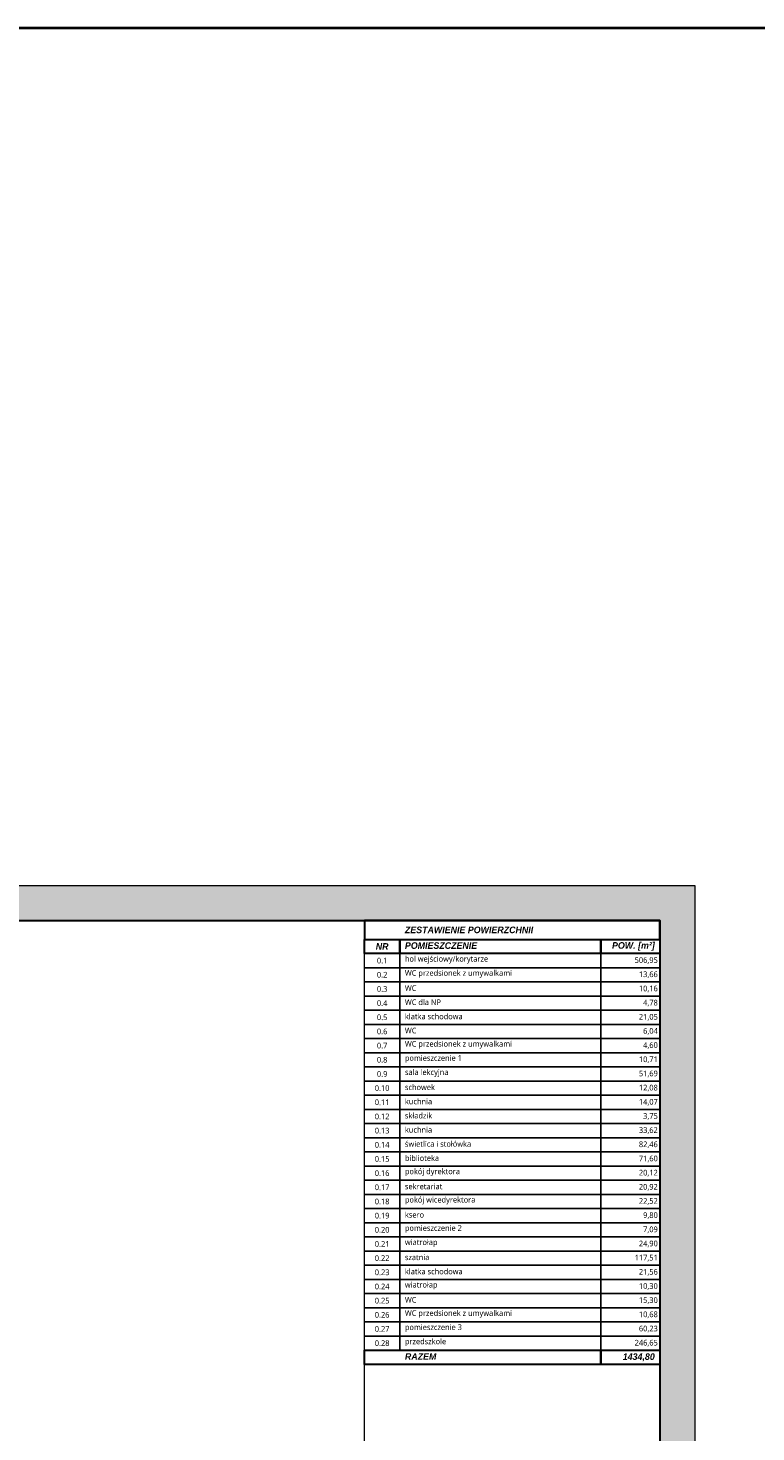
# Model space of a CAD drawing. Header units: millimetres. Extents: x -221 to 149158, y -114258 to 0.
# Tile 104 of 219: x 87872 to 92016, y -50940 to -42942. Entities that reach past the tile are written whole.
import ezdxf

# ---------------------------------------------------------------- set-up
doc = ezdxf.new("R2010")
doc.units = ezdxf.units.MM
doc.layers.get('0').update_dxf_attribs({"lineweight": 0})
for name, color, linetype, lineweight in [('A-opisram.ART', 250, 'Continuous', 0), ('opis..KF', 250, 'Continuous', 15), ('pomocnicza', 30, 'Continuous', 0)]:
    doc.layers.add(name, color=color, linetype=linetype, lineweight=lineweight)
doc.layers.add('A-pomocram.ART', color=254, linetype='Continuous', lineweight=0, plot=False)
doc.layers.add('A-przekrycieram.ART', color=7, linetype='Continuous', lineweight=0, true_color=0xffffff)
doc.styles.add('ARCH', font='segoeuil.ttf')

# ---------------------------------------------------------------- blocks, each defined once
blk = doc.blocks.new('*U1674')
at = {"layer": 'A-przekrycieram.ART'}
h = blk.add_hatch(color=256, dxfattribs=at)
h.dxf.hatch_style = 1
h.paths.add_polyline_path([(0, 4200), (5940, 4200), (5940, 0), (0, 0)])
h.paths.add_polyline_path([(200, 4100), (5840, 4100), (5840, 100), (200, 100)], flags=16)
at = {"layer": 'A-opisram.ART'}
blk.add_line((4999.44, 100), (4999.44, 4100), dxfattribs=at)
at = {"layer": 'A-opisram.ART', "lineweight": 30}
blk.add_lwpolyline([(200, 4100), (5840, 4100), (5840, 100), (200, 100)], close=True, dxfattribs=at)
at = {"layer": 'A-pomocram.ART'}
blk.add_lwpolyline([(0, 4200), (5940, 4200), (5940, 0), (0, 0)], close=True, dxfattribs=at)

msp = doc.modelspace()

# ---------------------------------------------------------------- linework, layer by layer
at = {"layer": 'opis..KF', "lineweight": 30}
for points in [[(89787.03, -48133.4), (91468.68, -48133.4), (91468.68, -48025.76), (89787.03, -48025.76)], [(89787.03, -48133.4), (89988.66, -48133.4), (89988.66, -48214.13), (89787.03, -48214.13)], [(89988.66, -48133.4), (91132.31, -48133.4), (91132.31, -48214.13), (89988.66, -48214.13)], [(91132.31, -48133.4), (91468.68, -48133.4), (91468.68, -48214.13), (91132.31, -48214.13)], [(89787.03, -50474.53), (91132.31, -50474.53), (91132.31, -50555.26), (89787.03, -50555.26)], [(91132.31, -50474.53), (91468.68, -50474.53), (91468.68, -50555.26), (91132.31, -50555.26)]]:
    msp.add_lwpolyline(points, close=True, dxfattribs=at)
at = {"layer": 'opis..KF'}
for points in [[(89787.03, -48214.13), (89988.66, -48214.13), (89988.66, -48294.86), (89787.03, -48294.86)], [(89988.66, -48214.13), (91132.31, -48214.13), (91132.31, -48294.86), (89988.66, -48294.86)], [(91132.31, -48214.13), (91468.68, -48214.13), (91468.68, -48294.86), (91132.31, -48294.86)], [(89787.03, -48294.86), (89988.66, -48294.86), (89988.66, -48375.59), (89787.03, -48375.59)], [(89988.66, -48294.86), (91132.31, -48294.86), (91132.31, -48375.59), (89988.66, -48375.59)], [(91132.31, -48294.86), (91468.68, -48294.86), (91468.68, -48375.59), (91132.31, -48375.59)], [(89787.03, -48375.59), (89988.66, -48375.59), (89988.66, -48456.32), (89787.03, -48456.32)], [(89988.66, -48375.59), (91132.31, -48375.59), (91132.31, -48456.32), (89988.66, -48456.32)], [(91132.31, -48375.59), (91468.68, -48375.59), (91468.68, -48456.32), (91132.31, -48456.32)], [(89787.03, -48456.32), (89988.66, -48456.32), (89988.66, -48537.04), (89787.03, -48537.04)], [(89988.66, -48456.32), (91132.31, -48456.32), (91132.31, -48537.04), (89988.66, -48537.04)], [(91132.31, -48456.32), (91468.68, -48456.32), (91468.68, -48537.04), (91132.31, -48537.04)], [(89787.03, -48537.04), (89988.66, -48537.04), (89988.66, -48617.77), (89787.03, -48617.77)], [(89988.66, -48537.04), (91132.31, -48537.04), (91132.31, -48617.77), (89988.66, -48617.77)], [(91132.31, -48537.04), (91468.68, -48537.04), (91468.68, -48617.77), (91132.31, -48617.77)], [(89787.03, -48617.77), (89988.66, -48617.77), (89988.66, -48698.5), (89787.03, -48698.5)], [(89988.66, -48617.77), (91132.31, -48617.77), (91132.31, -48698.5), (89988.66, -48698.5)], [(91132.31, -48617.77), (91468.68, -48617.77), (91468.68, -48698.5), (91132.31, -48698.5)], [(89787.03, -48698.5), (89988.66, -48698.5), (89988.66, -48779.23), (89787.03, -48779.23)], [(89988.66, -48698.5), (91132.31, -48697.34), (91132.31, -48778.07), (89988.66, -48779.23)], [(91132.31, -48698.5), (91468.68, -48698.5), (91468.68, -48779.23), (91132.31, -48779.23)], [(89787.03, -48779.23), (89988.66, -48779.23), (89988.66, -48859.96), (89787.03, -48859.96)], [(89988.66, -48779.23), (91132.31, -48779.23), (91132.31, -48859.96), (89988.66, -48859.96)], [(91132.31, -48779.23), (91468.68, -48779.23), (91468.68, -48859.96), (91132.31, -48859.96)], [(89787.03, -48859.96), (89988.66, -48859.96), (89988.66, -48940.69), (89787.03, -48940.69)], [(89988.66, -48859.96), (91132.31, -48859.96), (91132.31, -48940.69), (89988.66, -48940.69)], [(91132.31, -48859.96), (91468.68, -48859.96), (91468.68, -48940.69), (91132.31, -48940.69)], [(89787.03, -48940.69), (89988.66, -48940.69), (89988.66, -49021.42), (89787.03, -49021.42)], [(89988.66, -48940.69), (91132.31, -48940.69), (91132.31, -49021.42), (89988.66, -49021.42)], [(91132.31, -48940.69), (91468.68, -48940.69), (91468.68, -49021.42), (91132.31, -49021.42)], [(89787.03, -49021.42), (89988.66, -49021.42), (89988.66, -49102.14), (89787.03, -49102.14)], [(89988.66, -49021.42), (91132.31, -49021.42), (91132.31, -49102.14), (89988.66, -49102.14)], [(91132.31, -49021.42), (91468.68, -49021.42), (91468.68, -49102.14), (91132.31, -49102.14)], [(89787.03, -49102.14), (89988.66, -49102.14), (89988.66, -49182.87), (89787.03, -49182.87)], [(89988.66, -49102.14), (91132.31, -49102.14), (91132.31, -49182.87), (89988.66, -49182.87)], [(91132.31, -49102.14), (91468.68, -49102.14), (91468.68, -49182.87), (91132.31, -49182.87)], [(89787.03, -49182.87), (89988.66, -49182.87), (89988.66, -49263.6), (89787.03, -49263.6)], [(89988.66, -49182.87), (91132.31, -49182.87), (91132.31, -49263.6), (89988.66, -49263.6)], [(91132.31, -49182.87), (91468.68, -49182.87), (91468.68, -49263.6), (91132.31, -49263.6)], [(89787.03, -49263.6), (89988.66, -49263.6), (89988.66, -49344.33), (89787.03, -49344.33)], [(89988.66, -49263.6), (91132.31, -49263.6), (91132.31, -49344.33), (89988.66, -49344.33)], [(91132.31, -49263.6), (91468.68, -49263.6), (91468.68, -49344.33), (91132.31, -49344.33)], [(89787.03, -49344.33), (89988.66, -49344.33), (89988.66, -49425.06), (89787.03, -49425.06)], [(89988.66, -49344.33), (91132.31, -49344.33), (91132.31, -49425.06), (89988.66, -49425.06)], [(91132.31, -49344.33), (91468.68, -49344.33), (91468.68, -49425.06), (91132.31, -49425.06)], [(89787.03, -49425.06), (89988.66, -49425.06), (89988.66, -49505.79), (89787.03, -49505.79)], [(89988.66, -49425.06), (91132.31, -49425.06), (91132.31, -49505.79), (89988.66, -49505.79)], [(91132.31, -49425.06), (91468.68, -49425.06), (91468.68, -49505.79), (91132.31, -49505.79)], [(89787.03, -49505.79), (89988.66, -49505.79), (89988.66, -49586.52), (89787.03, -49586.52)], [(89988.66, -49505.79), (91132.31, -49504.63), (91132.31, -49585.36), (89988.66, -49586.52)], [(91132.31, -49505.79), (91468.68, -49505.79), (91468.68, -49586.52), (91132.31, -49586.52)], [(89787.03, -49586.52), (89988.66, -49586.52), (89988.66, -49667.24), (89787.03, -49667.24)], [(89988.66, -49586.52), (91132.31, -49586.52), (91132.31, -49667.24), (89988.66, -49667.24)], [(91132.31, -49586.52), (91468.68, -49586.52), (91468.68, -49667.24), (91132.31, -49667.24)], [(89787.03, -49667.24), (89988.66, -49667.24), (89988.66, -49747.97), (89787.03, -49747.97)], [(89988.66, -49667.24), (91132.31, -49667.24), (91132.31, -49747.97), (89988.66, -49747.97)], [(91132.31, -49667.24), (91468.68, -49667.24), (91468.68, -49747.97), (91132.31, -49747.97)], [(89787.03, -49747.97), (89988.66, -49747.97), (89988.66, -49828.7), (89787.03, -49828.7)], [(89988.66, -49747.97), (91132.31, -49747.97), (91132.31, -49828.7), (89988.66, -49828.7)], [(91132.31, -49747.97), (91468.68, -49747.97), (91468.68, -49828.7), (91132.31, -49828.7)], [(89787.03, -49828.7), (89988.66, -49828.7), (89988.66, -49909.43), (89787.03, -49909.43)], [(89988.66, -49828.7), (91132.31, -49828.7), (91132.31, -49909.43), (89988.66, -49909.43)], [(91132.31, -49828.7), (91468.68, -49828.7), (91468.68, -49909.43), (91132.31, -49909.43)], [(89787.03, -49909.43), (89988.66, -49909.43), (89988.66, -49990.16), (89787.03, -49990.16)], [(89988.66, -49909.43), (91132.31, -49909.43), (91132.31, -49990.16), (89988.66, -49990.16)], [(91132.31, -49909.43), (91468.68, -49909.43), (91468.68, -49990.16), (91132.31, -49990.16)], [(89787.03, -49990.16), (89988.66, -49990.16), (89988.66, -50070.89), (89787.03, -50070.89)], [(89988.66, -49990.16), (91132.31, -49990.16), (91132.31, -50070.89), (89988.66, -50070.89)], [(91132.31, -49990.16), (91468.68, -49990.16), (91468.68, -50070.89), (91132.31, -50070.89)], [(89787.03, -50070.89), (89988.66, -50070.89), (89988.66, -50151.62), (89787.03, -50151.62)], [(89988.66, -50070.89), (91132.31, -50070.89), (91132.31, -50151.62), (89988.66, -50151.62)], [(91132.31, -50070.89), (91468.68, -50070.89), (91468.68, -50151.62), (91132.31, -50151.62)], [(89787.03, -50151.62), (89988.66, -50151.62), (89988.66, -50232.34), (89787.03, -50232.34)], [(89988.66, -50151.62), (91132.31, -50151.62), (91132.31, -50232.34), (89988.66, -50232.34)], [(91132.31, -50151.62), (91468.68, -50151.62), (91468.68, -50232.34), (91132.31, -50232.34)], [(89787.03, -50232.34), (89988.66, -50232.34), (89988.66, -50313.07), (89787.03, -50313.07)], [(89988.66, -50232.34), (91132.31, -50232.34), (91132.31, -50313.07), (89988.66, -50313.07)], [(91132.31, -50232.34), (91468.68, -50232.34), (91468.68, -50313.07), (91132.31, -50313.07)], [(89787.03, -50313.07), (89988.66, -50313.07), (89988.66, -50393.8), (89787.03, -50393.8)], [(89988.66, -50313.07), (91132.31, -50313.07), (91132.31, -50393.8), (89988.66, -50393.8)], [(91132.31, -50313.07), (91468.68, -50313.07), (91468.68, -50393.8), (91132.31, -50393.8)], [(89787.03, -50393.8), (89988.66, -50393.8), (89988.66, -50474.53), (89787.03, -50474.53)], [(89988.66, -50393.8), (91132.31, -50393.8), (91132.31, -50474.53), (89988.66, -50474.53)], [(91132.31, -50393.8), (91468.68, -50393.8), (91468.68, -50474.53), (91132.31, -50474.53)]]:
    msp.add_lwpolyline(points, close=True, dxfattribs=at)
at = {"layer": 'pomocnicza', "color": 30, "linetype": 'ByBlock', "lineweight": 40}
msp.add_lwpolyline([(74235.94, -57896.5), (149158.22, -57896.5), (149158.22, -42941.51), (74235.94, -42941.51)], close=True, dxfattribs=at)

# ---------------------------------------------------------------- block references
at = {"xscale": 2, "yscale": 2, "zscale": 2}
msp.add_blockref('*U1674', (79788.68, -56225.76), dxfattribs=at)

# ---------------------------------------------------------------- texts
at = {"layer": 'opis..KF', "style": 'ARCH'}
for s, insert, char_height, width, attachment_point in [('\\A1;{\\fCentury Gothic|b1|i1|c238|p34;ZESTAWIENIE POWIERZCHNII}', (90017.34, -48079.58), 37.6734, 980.4279, 4), ('\\A1;{\\fCentury Gothic|b1|i1|c238|p34;POW. [m²]}', (91440, -48173.68), 37.6734, 307.6894, 6), ('\\A1;{\\fCentury Gothic|b1|i1|c238|p34;NR}', (89887.75, -48173.77), 37.6734, 201.8216, 5), ('\\A1;hol wejściowy/korytarze', (90017.34, -48249.58), 32.2914, 980.4279, 4), ('\\A1;{\\fCentury Gothic|b1|i1|c238|p34;POMIESZCZENIE}', (90017.34, -48168.85), 37.6734, 980.4279, 4), ('\\A1;0.1', (89887.75, -48254.49), 32.291, 201.8216, 5), ('\\A1;506,95', (91457.18, -48254.41), 32.291, 340.6144, 6), ('\\A1;0.2', (89887.75, -48335.22), 32.291, 201.8216, 5), ('\\A1;WC przedsionek z umywalkami', (90017.34, -48330.31), 32.2914, 980.4279, 4), ('\\A1;13,66', (91457.18, -48335.14), 32.291, 340.6144, 6), ('\\A1;0.3', (89887.75, -48415.95), 32.291, 201.8216, 5), ('\\A1;WC', (90017.34, -48411.04), 32.291, 980.4279, 4), ('\\A1;10,16', (91457.18, -48415.87), 32.291, 340.6144, 6), ('\\A1;0.4', (89887.75, -48496.68), 32.291, 201.8216, 5), ('\\A1;WC dla NP', (90017.34, -48491.77), 32.2914, 980.4279, 4), ('\\A1;4,78', (91457.18, -48496.6), 32.291, 340.6144, 6), ('\\A1;0.5', (89887.75, -48577.41), 32.291, 201.8216, 5), ('\\A1;klatka schodowa', (90017.34, -48572.5), 32.2914, 980.4279, 4), ('\\A1;21,05', (91457.18, -48577.33), 32.291, 340.6144, 6), ('\\A1;0.6', (89887.75, -48658.14), 32.291, 201.8216, 5), ('\\A1;WC', (90017.34, -48653.22), 32.291, 980.4279, 4), ('\\A1;6,04', (91457.18, -48658.05), 32.291, 340.6144, 6), ('\\A1;0.7', (89887.75, -48738.87), 32.291, 201.8216, 5), ('\\A1;WC przedsionek z umywalkami', (90017.34, -48733.95), 32.2914, 980.4279, 4), ('\\A1;4,60', (91457.18, -48738.78), 32.291, 340.6144, 6), ('\\A1;0.8', (89887.75, -48819.59), 32.291, 201.8216, 5), ('\\A1;pomieszczenie 1', (90017.34, -48814.68), 32.2914, 980.4279, 4), ('\\A1;10,71', (91457.18, -48819.51), 32.291, 340.6144, 6), ('\\A1;0.9', (89887.75, -48900.32), 32.291, 201.8216, 5), ('\\A1;sala lekcyjna', (90017.34, -48895.41), 32.2914, 980.4279, 4), ('\\A1;51,69', (91457.18, -48900.24), 32.291, 340.6144, 6), ('\\A1;0.10', (89887.75, -48981.05), 32.291, 201.8216, 5), ('\\A1;schowek', (90017.34, -48976.14), 32.2914, 980.4279, 4), ('\\A1;12,08', (91457.18, -48980.97), 32.291, 340.6144, 6), ('\\A1;0.11', (89887.75, -49061.78), 32.291, 201.8216, 5), ('\\A1;kuchnia', (90017.34, -49056.87), 32.2914, 980.4279, 4), ('\\A1;14,07', (91457.18, -49061.7), 32.291, 340.6144, 6), ('\\A1;0.12', (89887.75, -49142.51), 32.291, 201.8216, 5), ('\\A1;składzik', (90017.34, -49137.6), 32.2914, 980.4279, 4), ('\\A1;3,75', (91457.18, -49142.43), 32.291, 340.6144, 6), ('\\A1;0.13', (89887.75, -49223.24), 32.291, 201.8216, 5), ('\\A1;kuchnia', (90017.34, -49218.32), 32.2914, 980.4279, 4), ('\\A1;33,62', (91457.18, -49223.15), 32.291, 340.6144, 6), ('\\A1;0.14', (89887.75, -49303.97), 32.291, 201.8216, 5), ('\\A1;świetlica i stołówka', (90017.34, -49299.05), 32.2914, 980.4279, 4), ('\\A1;82,46', (91457.18, -49303.88), 32.291, 340.6144, 6), ('\\A1;0.15', (89887.75, -49384.69), 32.291, 201.8216, 5), ('\\A1;biblioteka', (90017.34, -49379.78), 32.2914, 980.4279, 4), ('\\A1;71,60', (91457.18, -49384.61), 32.291, 340.6144, 6), ('\\A1;0.16', (89887.75, -49465.42), 32.291, 201.8216, 5), ('\\A1;pokój dyrektora', (90017.34, -49460.51), 32.2914, 980.4279, 4), ('\\A1;20,12', (91457.18, -49465.34), 32.291, 340.6144, 6), ('\\A1;0.17', (89887.75, -49546.15), 32.291, 201.8216, 5), ('\\A1;sekretariat', (90017.34, -49541.24), 32.2914, 980.4279, 4), ('\\A1;20,92', (91457.18, -49546.07), 32.291, 340.6144, 6), ('\\A1;0.18', (89887.75, -49626.88), 32.291, 201.8216, 5), ('\\A1;pokój wicedyrektora', (90017.34, -49621.97), 32.2914, 980.4279, 4), ('\\A1;22,52', (91457.18, -49626.8), 32.291, 340.6144, 6), ('\\A1;0.19', (89887.75, -49707.61), 32.291, 201.8216, 5), ('\\A1;ksero', (90017.34, -49702.7), 32.291, 980.4279, 4), ('\\A1;9,80', (91457.18, -49707.53), 32.291, 340.6144, 6), ('\\A1;0.20', (89887.75, -49788.34), 32.291, 201.8216, 5), ('\\A1;pomieszczenie 2', (90017.34, -49783.42), 32.2914, 980.4279, 4), ('\\A1;7,09', (91457.18, -49788.25), 32.291, 340.6144, 6), ('\\A1;0.21', (89887.75, -49869.07), 32.291, 201.8216, 5), ('\\A1;wiatrołap', (90017.34, -49864.15), 32.2914, 980.4279, 4), ('\\A1;24,90', (91457.18, -49868.98), 32.291, 340.6144, 6), ('\\A1;0.22', (89887.75, -49949.79), 32.291, 201.8216, 5), ('\\A1;szatnia', (90017.34, -49944.88), 32.2914, 980.4279, 4), ('\\A1;117,51', (91457.18, -49949.71), 32.291, 340.6144, 6), ('\\A1;0.23', (89887.75, -50030.52), 32.291, 201.8216, 5), ('\\A1;klatka schodowa', (90017.34, -50025.61), 32.2914, 980.4279, 4), ('\\A1;21,56', (91457.18, -50030.44), 32.291, 340.6144, 6), ('\\A1;0.24', (89887.75, -50111.25), 32.291, 201.8216, 5), ('\\A1;wiatrołap', (90017.34, -50106.34), 32.2914, 980.4279, 4), ('\\A1;10,30', (91457.18, -50111.17), 32.291, 340.6144, 6), ('\\A1;0.25', (89887.75, -50191.98), 32.291, 201.8216, 5), ('\\A1;WC', (90017.34, -50187.07), 32.291, 980.4279, 4), ('\\A1;15,30', (91457.18, -50191.9), 32.291, 340.6144, 6), ('\\A1;0.26', (89887.75, -50272.71), 32.291, 201.8216, 5), ('\\A1;WC przedsionek z umywalkami', (90017.34, -50267.8), 32.2914, 980.4279, 4), ('\\A1;10,68', (91457.18, -50272.63), 32.291, 340.6144, 6), ('\\A1;0.27', (89887.75, -50353.44), 32.291, 201.8216, 5), ('\\A1;pomieszczenie 3', (90017.34, -50348.52), 32.2914, 980.4279, 4), ('\\A1;60,23', (91457.18, -50353.35), 32.291, 340.6144, 6), ('\\A1;0.28', (89887.75, -50434.17), 32.291, 201.8216, 5), ('\\A1;przedszkole', (90017.34, -50429.25), 32.2914, 980.4279, 4), ('\\A1;246,65', (91457.18, -50434.08), 32.291, 340.6144, 6), ('\\A1;{\\fCentury Gothic|b1|i1|c238|p34;RAZEM}', (90017.34, -50509.98), 37.6734, 980.4279, 4), ('\\A1;{\\fCentury Gothic|b1|i1|c238|p34;1434,80}', (91440, -50514.81), 37.6734, 307.6894, 6)]:
    msp.add_mtext(s, dxfattribs=dict(at, insert=insert, char_height=char_height, width=width, attachment_point=attachment_point))

doc.saveas('drawing.dxf')
